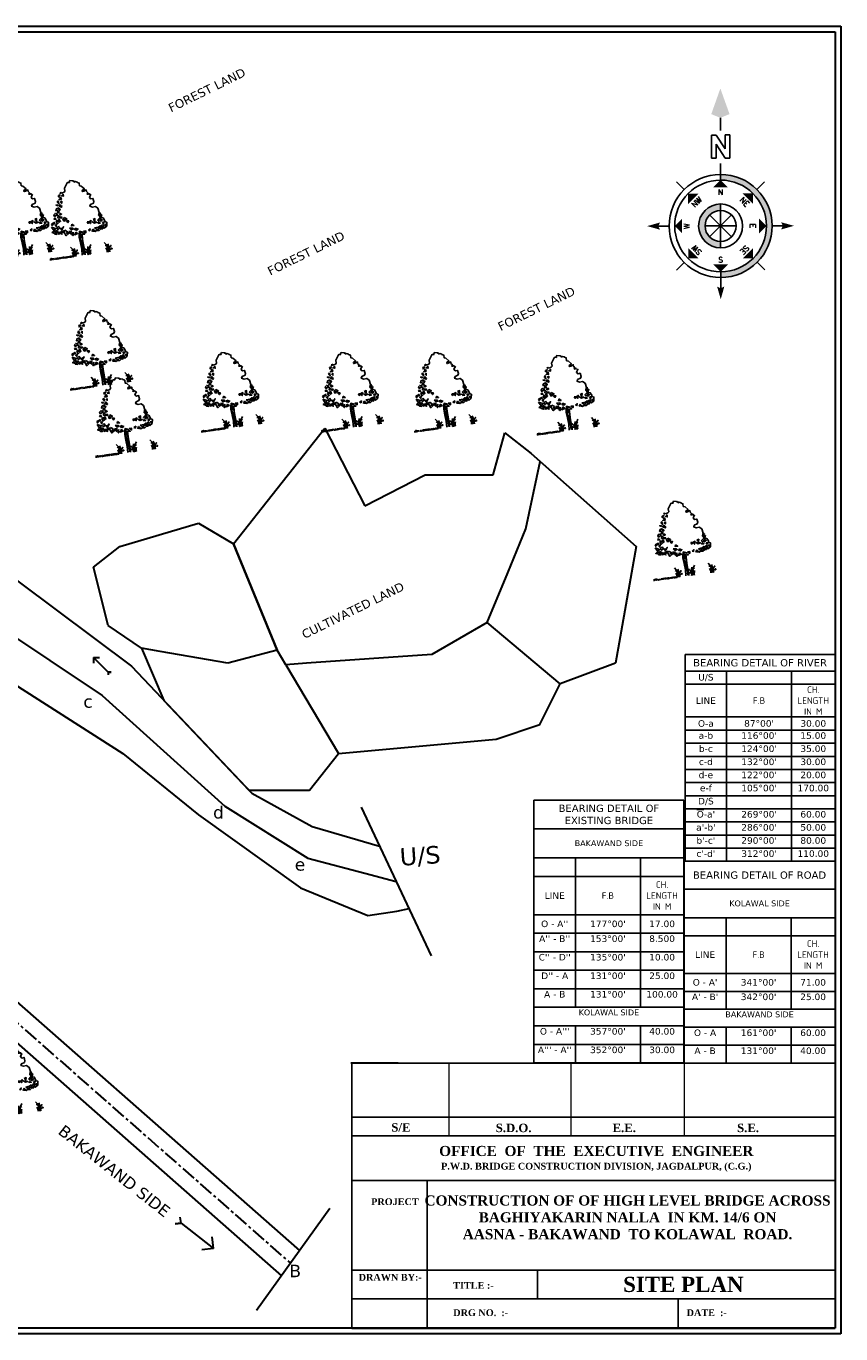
# Model space of a CAD drawing. Header units: metres. Extents: x 0 to 136382, y -2835 to 53053.
# Tile 2 of 3: x 17666 to 17806, y -2835 to -2610. Entities that reach past the tile are written whole.
import ezdxf
from ezdxf.enums import TextEntityAlignment as Align

# ---------------------------------------------------------------- set-up
doc = ezdxf.new("R2010")
doc.units = ezdxf.units.M
doc.header["$MEASUREMENT"] = 0
doc.linetypes.add('CENTERX2', pattern=[4, 2.5, -0.5, 0.5, -0.5])
for name, color, linetype in [('A-Anno-Note', 211, 'Continuous'), ('GROUND_LVL', 114, 'Continuous'), ('SECTION', 7, 'Continuous'), ('TEX', 6, 'Continuous')]:
    doc.layers.add(name, color=color, linetype=linetype)
doc.layers.add('DIMENTION', color=7, linetype='Continuous', lineweight=9)
doc.styles.add('ROMANS', font='romans.shx')

# ---------------------------------------------------------------- blocks, each defined once
blk = doc.blocks.new('Anno_North_J_Metric')
at = {"linetype": 'ByBlock', "lineweight": -2}
h = blk.add_hatch(color=0, dxfattribs=at)
h.paths.add_polyline_path([(-4.17, 0), (-4.68, 0, 1), (4.68, 0), (4.17, 0, -1)])
h.paths.add_polyline_path([(1.41, 0), (2, 0, 1), (-2, 0), (-1.41, 0, -1)])
at = {"color": 0, "linetype": 'ByBlock', "lineweight": -2}
for p, q in [((0, 4.68), (0, 5.67)), ((-3.31, 3.31), (-4.01, 4.01)), ((3.31, 3.31), (4.01, 4.01)), ((0, 1.41), (0, -1.41)), ((0, -1.41), (0, 1.41)), ((-4.68, 0), (-5.67, 0)), ((-4.68, 0), (-4.17, 0)), ((-1.41, 0), (-2, 0)), ((-1.41, 0), (1.41, 0)), ((1.41, 0), (-1.41, 0)), ((-1, 1), (1, -1)), ((-1, -1), (1, 1)), ((1, -1), (-1, 1)), ((1, 1), (-1, -1)), ((1.41, 0), (2, 0)), ((4.68, 0), (4.17, 0)), ((4.68, 0), (5.67, 0)), ((6.17, 0.4), (6.17, 0.82)), ((6.17, 0.82), (8.27, 0.82)), ((7.43, 0.4), (6.17, 0.4)), ((6.17, -0.44), (7.43, 0.4)), ((8.27, 0.4), (7.01, -0.44)), ((8.27, 0.82), (8.27, 0.4)), ((8.67, 0), (9.83, 0)), ((6.17, -0.86), (6.17, -0.44)), ((8.27, -0.86), (6.17, -0.86)), ((7.01, -0.44), (8.27, -0.44)), ((8.27, -0.44), (8.27, -0.86)), ((-3.31, -3.31), (-4.01, -4.01)), ((3.31, -3.31), (4.01, -4.01)), ((0, -4.68), (0, -5.67))]:
    blk.add_line(p, q, dxfattribs=at)
for radius in [4.68, 4.17, 2, 1.41]:
    blk.add_circle((0, 0), radius, dxfattribs=at)
for points in [[(-0.33, 5.5), (0, 5.67), (0, 6.67)], [(0, 6.67), (0.33, 5.5), (0, 5.67)], [(0, 4.17), (0.67, 3.5), (-0.67, 3.5)], [(-2.95, 2.95), (-2, 2.95), (-2.95, 2)], [(2.95, 2.95), (2.95, 2), (2, 2.95)], [(-6.67, 0), (-5.5, 0.33), (-5.67, 0)], [(-5.5, -0.33), (-5.67, 0), (-6.67, 0)], [(-4.17, 0), (-3.5, 0.67), (-3.5, -0.67)], [(4.17, 0), (3.5, -0.67), (3.5, 0.67)], [(12.5, 0), (10.17, 0.83), (9.83, 0)], [(9.83, 0), (10.17, -0.83), (12.5, 0)], [(-2.95, -2.95), (-2.95, -2), (-2, -2.95)], [(2.95, -2.95), (2, -2.95), (2.95, -2)], [(0, -4.17), (-0.67, -3.5), (0.67, -3.5)], [(0, -6.67), (-0.33, -5.5), (0, -5.67)], [(0.33, -5.5), (0, -5.67), (0, -6.67)]]:
    blk.add_solid(points, dxfattribs=at)
at = {"color": 0, "linetype": 'ByBlock', "lineweight": -2, "style": 'ROMANS'}
for s, rotation, p in [('SW', 45, (-2, 2)), ('NW', 315, (2, 2)), ('S', 270, (-3.33, 0)), ('N', 270, (2.83, 0)), ('SE', 135, (-2, -2)), ('NE', 225, (2, -2)), ('E', 180, (0, -2.67))]:
    blk.add_text(s, height=0.5, rotation=rotation, dxfattribs=at).set_placement(p, align=Align.CENTER)
blk.add_text('W', height=0.5, dxfattribs=at).set_placement((0, 2.83), align=Align.CENTER)
blk = doc.blocks.new('A$C16861002')
h = blk.add_hatch()
h.set_pattern_fill('AR-SAND,_O', color=86, scale=0.0125, angle=-7.1637)
h.set_pattern_definition([(30.3363, (-626.73594, 51.387482), (0.0022222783, 0.0239954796), [0, -0.019, 0, -0.02125, 0, -0.0203125]), (0.3363, (-626.73594, 51.387482), (0.0263487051, 0.0322427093), [0, -0.01025, 0, -0.017125, 0, -0.0065625]), (320.3363, (-626.751195, 51.3894), (0.03863172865, -0.00478416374), [0, -0.00625, 0, -0.0225, 0, -0.029375]), (310.3363, (-626.751195, 51.3894), (0.0386513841, 0.0061993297), [0, -0.003125, 0, -0.01475, 0, -0.016875])])
edge = h.paths.add_edge_path()
edge.add_spline(control_points=[(0.625, 0.145), (0.624, 0.145), (0.59, 0.151), (0.51, 0.159), (0.384, 0.175), (0.237, 0.199), (0.118, 0.192), (0.014, 0.247), (-0.01, 0.212), (-0.016, 0.201)], knot_values=[0.028153, 0.028153, 0.028153, 0.028153, 0.042705, 0.440186, 0.998352, 1.57343, 2.182336, 2.529485, 2.667956, 2.667956, 2.667956, 2.667956], degree=3, periodic=0)
edge.add_line((-0.016, 0.201), (0.62, 0.121))
edge.add_arc((0.443, 0.176), 0.185, 342.7907, 350.3646)
at = {"color": 86}
for p, q in [((0.925, 0.557), (0.914, 0.374)), ((0.929, 0.384), (0.918, 0.226)), ((0.94, 0.656), (0.925, 0.557)), ((0.946, 0.55), (0.97, 0.675)), ((0.956, 0.494), (0.949, 0.379)), ((0.991, 0.669), (0.97, 0.502)), ((0.931, 0.237), (0.909, 0.104))]:
    blk.add_line(p, q, dxfattribs=at)
for points in [[(0.994, 2.085), (1.028, 2.072), (1.035, 2.077), (1.031, 2.09), (1.056, 2.119), (1.128, 2.093), (1.132, 2.081), (1.151, 2.084), (1.165, 2.047), (1.192, 2.053), (1.237, 2.03)], [(0.994, 2.085), (0.972, 2.08), (0.865, 1.959), (0.855, 1.877), (0.826, 1.855), (0.763, 1.846)], [(1.589, 1.088), (1.597, 1.09), (1.592, 1.207), (1.542, 1.272), (1.457, 1.274), (1.397, 1.315), (1.422, 1.354), (1.508, 1.368), (1.533, 1.407), (1.531, 1.499), (1.466, 1.499), (1.446, 1.552), (1.5, 1.612), (1.48, 1.614), (1.465, 1.65), (1.432, 1.645), (1.408, 1.648), (1.436, 1.678), (1.409, 1.724), (1.415, 1.765), (1.341, 1.749), (1.308, 1.745), (1.305, 1.778), (1.374, 1.803), (1.313, 1.894), (1.271, 1.917), (1.28, 1.991), (1.238, 2.021), (1.238, 2.03)], [(1.577, 1.001), (1.58, 0.961), (1.659, 0.922), (1.68, 0.851), (1.683, 0.811), (1.726, 0.786), (1.694, 0.684)], [(0.859, 0.1), (0.888, 0.262), (0.897, 0.434), (0.905, 0.59), (0.926, 0.666)], [(1.003, 0.656), (0.978, 0.502), (0.966, 0.362), (0.949, 0.176), (0.934, 0.09)], [(1.304, 0.653), (1.361, 0.626), (1.402, 0.64), (1.468, 0.622), (1.526, 0.654), (1.562, 0.64), (1.559, 0.679), (1.617, 0.652), (1.694, 0.684)]]:
    blk.add_lwpolyline(points, dxfattribs=at)
for points in [[(0.709, 1.745), (0.708, 1.69), (0.641, 1.698), (0.688, 1.724), (0.679, 1.756)], [(0.656, 1.814), (0.705, 1.816), (0.651, 1.775)], [(0.738, 1.882), (0.716, 1.854), (0.753, 1.857)], [(0.791, 1.813), (0.738, 1.78), (0.784, 1.759)], [(0.585, 1.493), (0.51, 1.479), (0.486, 1.435), (0.522, 1.431), (0.535, 1.39), (0.502, 1.37), (0.558, 1.371), (0.562, 1.41), (0.601, 1.429), (0.598, 1.453), (0.556, 1.458)], [(0.577, 1.573), (0.568, 1.551), (0.529, 1.579)], [(0.614, 1.678), (0.579, 1.643), (0.61, 1.592)], [(0.649, 1.564), (0.601, 1.523), (0.657, 1.484), (0.673, 1.514), (0.65, 1.524)], [(0.702, 1.644), (0.663, 1.625), (0.689, 1.59)], [(0.275, 1.116), (0.282, 1.076), (0.33, 1.117), (0.371, 1.104), (0.364, 1.145), (0.332, 1.133)], [(0.411, 1.084), (0.365, 1.058), (0.385, 1.024)], [(0.408, 1.257), (0.38, 1.229), (0.428, 1.215)], [(0.509, 1.323), (0.447, 1.369), (0.407, 1.343), (0.413, 1.295)], [(0.42, 1.153), (0.436, 1.088), (0.533, 1.131), (0.455, 1.141), (0.448, 1.181)], [(0.511, 1.197), (0.483, 1.169), (0.524, 1.156)], [(0.512, 1.299), (0.486, 1.239), (0.573, 1.205), (0.6, 1.225), (0.542, 1.248)], [(0.59, 1.336), (0.552, 1.325), (0.567, 1.299), (0.611, 1.31)], [(0.653, 1.202), (0.607, 1.177), (0.617, 1.113), (0.647, 1.109), (0.64, 1.149), (0.665, 1.154), (0.686, 1.128), (0.713, 1.148)], [(0.689, 1.104), (0.713, 1.046), (0.748, 1.081)], [(1.628, 1.072), (1.586, 1.077), (1.56, 1.018), (1.583, 1.007), (1.6, 1.044)], [(0.279, 0.912), (0.234, 0.894), (0.274, 0.865)], [(0.259, 1.04), (0.299, 0.925), (0.354, 0.973)], [(0.316, 0.86), (0.295, 0.839), (0.341, 0.818), (0.356, 0.839)], [(0.348, 0.919), (0.309, 0.9), (0.377, 0.86), (0.398, 0.881)], [(0.438, 0.86), (0.389, 0.812), (0.444, 0.813), (0.484, 0.784)], [(0.446, 1.017), (0.393, 0.984), (0.405, 0.935), (0.463, 0.959)], [(0.468, 0.857), (0.501, 0.821), (0.549, 0.862)], [(0.48, 0.949), (0.503, 0.892), (0.574, 0.969), (0.515, 0.937)], [(0.58, 0.866), (0.545, 0.831), (0.579, 0.717), (0.671, 0.761), (0.605, 0.777), (0.64, 0.812)], [(0.676, 0.807), (0.71, 0.732), (0.743, 0.799)], [(0.717, 0.888), (0.748, 0.837), (0.816, 0.844), (0.801, 0.87), (0.752, 0.876)], [(0.787, 0.762), (0.731, 0.706), (0.757, 0.671), (0.79, 0.691), (0.768, 0.709)], [(0.808, 0.979), (0.784, 0.935), (0.851, 0.926)], [(0.852, 0.746), (0.807, 0.681), (0.889, 0.694)], [(0.865, 0.846), (0.848, 0.809), (0.888, 0.788), (0.933, 0.806)], [(0.921, 0.659), (0.956, 0.74), (1.035, 0.691), (0.969, 0.7)], [(1.062, 0.711), (1.111, 0.658), (1.123, 0.704)], [(1.19, 0.703), (1.224, 0.683), (1.248, 0.727)], [(1.218, 0.927), (1.231, 0.886), (1.276, 0.904), (1.296, 0.863), (1.329, 0.937), (1.284, 0.919)], [(1.346, 0.899), (1.395, 0.846), (1.463, 0.853)], [(1.369, 0.72), (1.429, 0.657), (1.476, 0.691), (1.528, 0.669), (1.525, 0.74), (1.473, 0.715)], [(1.387, 0.953), (1.423, 0.902), (1.443, 0.962)], [(1.495, 0.845), (1.546, 0.808), (1.492, 0.814)], [(1.575, 0.945), (1.509, 0.906), (1.518, 0.882), (1.582, 0.85), (1.628, 0.876), (1.562, 0.892), (1.61, 0.933)], [(1.568, 0.742), (1.563, 0.703), (1.61, 0.682), (1.611, 0.744)], [(1.646, 1.023), (1.601, 1.005), (1.614, 0.964)], [(1.608, 0.815), (1.621, 0.775), (1.663, 0.816)], [(1.673, 0.752), (1.652, 0.724), (1.69, 0.687)], [(1.05, 0.666), (1.022, 0.638), (1.071, 0.632)], [(1.317, 0.7), (1.281, 0.655), (1.35, 0.657)]]:
    blk.add_lwpolyline(points, close=True, dxfattribs=at)
for centre, radius, start, end in [((0.346, 0.209), 0.324, 343.8213, 33.8793), ((0.536, 0.162), 0.113, 338.4127, 44.178), ((0.443, 0.176), 0.185, 343.4617, 20.2712), ((0.566, 0.194), 0.128, 354.9817, 66.5193), ((0.311, 0.255), 0.391, 338.8097, 11.1779), ((0.751, 0.112), 0.0708, 83.2374, 178.7654), ((0.839, 0.143), 0.144, 124.1986, 191.1044), ((0.957, 0.086), 0.0708, 346.9072, 82.4352), ((0.88, 0.138), 0.144, 334.5682, 41.474), ((1.419, 0.116), 0.391, 154.4947, 186.8629), ((1.157, 0.12), 0.128, 99.1533, 170.6909), ((1.374, 0.08), 0.324, 131.7933, 181.8513), ((1.178, 0.081), 0.113, 121.4946, 187.2599), ((1.272, 0.072), 0.185, 145.4014, 182.2109), ((1.249, 0.095), 0.324, 343.8213, 33.8793), ((1.439, 0.048), 0.113, 338.4127, 44.178), ((1.346, 0.062), 0.185, 343.4617, 20.2712), ((1.47, 0.08), 0.128, 354.9817, 66.5193), ((1.214, 0.142), 0.391, 338.8097, 11.1779), ((1.655, -0.002), 0.0708, 83.2374, 178.7654), ((1.742, 0.029), 0.144, 124.1986, 191.1044)]:
    blk.add_arc(centre, radius, start, end, dxfattribs=at)
for points, start_tangent, end_tangent in [([(0.76, 0.182), (0.758, 0.194), (0.764, 0.195), (0.771, 0.194), (0.771, 0.191), (0.773, 0.183), (0.774, 0.179), (0.771, 0.173), (0.762, 0.171), (0.759, 0.181), (0.76, 0.182)], (-0.533022, 0.846101), (-0.533022, 0.846101)), ([(0.759, 0.263), (0.758, 0.269), (0.761, 0.269), (0.765, 0.269), (0.764, 0.267), (0.765, 0.264), (0.766, 0.261), (0.765, 0.258), (0.76, 0.257), (0.758, 0.262), (0.759, 0.263)], (-0.533022, 0.846101), (-0.533022, 0.846101)), ([(0.966, 0.156), (0.971, 0.167), (0.966, 0.17), (0.958, 0.171), (0.958, 0.168), (0.954, 0.161), (0.952, 0.156), (0.953, 0.15), (0.961, 0.146), (0.967, 0.155), (0.966, 0.156)], (0.725822, 0.687882), (0.725822, 0.687882)), ([(0.987, 0.234), (0.99, 0.24), (0.987, 0.241), (0.983, 0.241), (0.983, 0.24), (0.981, 0.236), (0.98, 0.234), (0.98, 0.231), (0.985, 0.229), (0.987, 0.233), (0.987, 0.234)], (0.725822, 0.687882), (0.725822, 0.687882)), ([(1.664, 0.068), (1.661, 0.081), (1.667, 0.081), (1.674, 0.081), (1.674, 0.078), (1.676, 0.07), (1.677, 0.065), (1.675, 0.06), (1.665, 0.058), (1.662, 0.067), (1.664, 0.068)], (-0.533022, 0.846101), (-0.533022, 0.846101)), ([(1.663, 0.149), (1.661, 0.155), (1.664, 0.156), (1.668, 0.155), (1.668, 0.154), (1.669, 0.15), (1.669, 0.148), (1.668, 0.145), (1.663, 0.144), (1.662, 0.149), (1.663, 0.149)], (-0.533022, 0.846101), (-0.533022, 0.846101))]:
    blk.add_spline(points, degree=3, dxfattribs=dict(at, start_tangent=start_tangent, end_tangent=end_tangent))
blk = doc.blocks.new('*T15')
at = {"color": 0, "linetype": 'ByBlock', "lineweight": -2, "transparency": 16777216}
for p, q in [((0, 0), (25.7, 0)), ((0, 0), (0, -35.46)), ((25.7, 0), (25.7, -35.46)), ((0, -2.83), (25.7, -2.83)), ((7.12, -2.83), (7.12, -35.46)), ((18.24, -2.83), (18.24, -35.46)), ((0, -5.08), (25.7, -5.08)), ((0, -10.71), (25.7, -10.71)), ((0, -12.96), (25.7, -12.96)), ((0, -15.21), (25.7, -15.21)), ((0, -17.46), (25.7, -17.46)), ((0, -19.71), (25.7, -19.71)), ((0, -21.96), (25.7, -21.96)), ((0, -24.21), (25.7, -24.21)), ((0, -26.46), (25.7, -26.46)), ((0, -28.71), (25.7, -28.71)), ((0, -30.96), (25.7, -30.96)), ((0, -33.21), (25.7, -33.21)), ((0, -35.46), (25.7, -35.46))]:
    blk.add_line(p, q, dxfattribs=at)
at = {"color": 0, "linetype": 'Continuous', "transparency": 16777216}
for s, insert, char_height, width, attachment_point in [('{\\fVerdana|b0|i0|c0|p34;BEARING DETAIL OF RIVER}', (12.85, -1.42), 1.25, 24.946, 5), ('{\\fVerdana|b0|i0|c0|p34;U/S}', (3.56, -3.96), 1.125, 6.375, 5), ('{\\fISOCPEUR|b0|i0|c0|p34;CH. LENGTH IN M}', (21.97, -7.9), 1.125, 6.7103, 5), ('{\\fVerdana|b0|i0|c0|p34;LINE}', (3.56, -7.9), 1.125, 6.375, 5), ('{\\fISOCPEUR|b0|i0|c0|p34;F.B}', (12.68, -7.9), 1.125, 10.3607, 5), ("{\\fVerdana|b0|i0|c0|p34;87%%D00'}", (12.68, -11.83), 1.125, 10.3607, 5), ('{\\fVerdana|b0|i0|c0|p34;O-a}', (3.56, -11.83), 1.125, 6.375, 5), ('{\\fVerdana|b0|i0|c0|p34;a-b}', (3.56, -13.33), 1.125, 6.375, 2), ("{\\fVerdana|b0|i0|c0|p34;116%%D00'}", (12.68, -13.33), 1.125, 10.3607, 2), ('{\\fVerdana|b0|i0|c0|p34;30.00}', (21.97, -11.83), 1.125, 6.7103, 5), ('{\\fVerdana|b0|i0|c0|p34;15.00}', (21.97, -13.33), 1.125, 6.7103, 2), ('{\\fVerdana|b0|i0|c0|p34;b-c}', (3.56, -15.58), 1.125, 6.375, 2), ("{\\fVerdana|b0|i0|c0|p34;124%%D00'}", (12.68, -15.58), 1.125, 10.3607, 2), ('{\\fVerdana|b0|i0|c0|p34;35.00}', (21.97, -15.58), 1.125, 6.7103, 2), ('{\\fVerdana|b0|i0|c0|p34;c-d}', (3.56, -17.83), 1.125, 6.375, 2), ("{\\fVerdana|b0|i0|c0|p34;132%%D00'}", (12.68, -17.83), 1.125, 10.3607, 2), ('{\\fVerdana|b0|i0|c0|p34;30.00}', (21.97, -17.83), 1.125, 6.7103, 2), ('{\\fVerdana|b0|i0|c0|p34;d-e}', (3.56, -20.08), 1.125, 6.375, 2), ("{\\fVerdana|b0|i0|c0|p34;122%%D00'}", (12.68, -20.08), 1.125, 10.3607, 2), ('{\\fVerdana|b0|i0|c0|p34;20.00}', (21.97, -20.08), 1.125, 6.7103, 2), ('{\\fVerdana|b0|i0|c0|p34;e-f}', (3.56, -22.33), 1.125, 6.375, 2), ("{\\fVerdana|b0|i0|c0|p34;105%%D00'}", (12.68, -22.33), 1.125, 10.3607, 2), ('{\\fVerdana|b0|i0|c0|p34;170.00}', (21.97, -22.33), 1.125, 6.7103, 2), ('{\\fVerdana|b0|i0|c0|p34;D/S}', (3.56, -24.58), 1.125, 6.375, 2), ("{\\fVerdana|b0|i0|c0|p34;\\OO\\o-a'}", (3.56, -26.83), 1.125, 6.375, 2), ("{\\fVerdana|b0|i0|c0|p34;269%%D00'}", (12.68, -26.83), 1.125, 10.3607, 2), ('{\\fVerdana|b0|i0|c0|p34;60.00}', (21.97, -26.83), 1.125, 6.7103, 2), ("{\\fVerdana|b0|i0|c0|p34;a'-b'}", (3.56, -29.08), 1.125, 6.375, 2), ("{\\fVerdana|b0|i0|c0|p34;286%%D00'}", (12.68, -29.08), 1.125, 10.3607, 2), ('{\\fVerdana|b0|i0|c0|p34;50.00}', (21.97, -29.08), 1.125, 6.7103, 2), ("{\\fVerdana|b0|i0|c0|p34;b'-c'}", (3.56, -31.33), 1.125, 6.375, 2), ("{\\fVerdana|b0|i0|c0|p34;290%%D00'}", (12.68, -31.33), 1.125, 10.3607, 2), ('{\\fVerdana|b0|i0|c0|p34;80.00}', (21.97, -31.33), 1.125, 6.7103, 2), ("{\\fVerdana|b0|i0|c0|p34;c'-d'}", (3.56, -33.58), 1.125, 6.375, 2), ("{\\fVerdana|b0|i0|c0|p34;312%%D00'}", (12.68, -33.58), 1.125, 10.3607, 2), ('{\\fVerdana|b0|i0|c0|p34;110.00}', (21.97, -33.58), 1.125, 6.7103, 2)]:
    blk.add_mtext(s, dxfattribs=dict(at, insert=insert, char_height=char_height, width=width, attachment_point=attachment_point))
blk = doc.blocks.new('*T16')
at = {"color": 0, "linetype": 'ByBlock', "lineweight": -2, "transparency": 16777216}
for p, q in [((0, 0), (25.87, 0)), ((0, 0), (0, -34.63)), ((25.87, 0), (25.87, -34.63)), ((0, -4.77), (25.87, -4.77)), ((0, -9.69), (25.87, -9.69)), ((7.18, -9.69), (7.18, -25.39)), ((18.35, -9.69), (18.35, -25.39)), ((0, -12.77), (25.87, -12.77)), ((0, -19.23), (25.87, -19.23)), ((0, -22.31), (25.87, -22.31)), ((0, -25.39), (25.87, -25.39)), ((0, -28.47), (25.87, -28.47)), ((7.18, -28.47), (7.18, -34.63)), ((18.35, -28.47), (18.35, -34.63)), ((0, -31.55), (25.87, -31.55)), ((0, -34.63), (25.87, -34.63))]:
    blk.add_line(p, q, dxfattribs=at)
at = {"color": 0, "linetype": 'Continuous', "transparency": 16777216}
for s, insert, char_height, width, attachment_point in [('{\\fVerdana|b0|i0|c0|p34;BEARING DETAIL OF ROAD}', (12.93, -2.38), 1.25, 25.1157, 5), ('{\\fVerdana|b0|i0|c0|p34;KOLAWAL SIDE}', (12.93, -7.23), 1, 25.1157, 5), ('{\\fVerdana|b0|i0|c0|p34;LINE}', (3.59, -16), 1.125, 6.4316, 5), ('{\\fISOCPEUR|b0|i0|c0|p34;F.B}', (12.77, -16), 1.125, 10.4173, 5), ('{\\fISOCPEUR|b0|i0|c0|p34;CH. LENGTH IN M}', (22.11, -16), 1.125, 6.7668, 5), ("{\\fVerdana|b0|i0|c0|p34;O - A'}", (3.59, -20.77), 1.125, 6.4316, 5), ("{\\fVerdana|b0|i0|c0|p34;341%%D00'}", (12.77, -20.77), 1.125, 10.4173, 5), ('{\\fVerdana|b0|i0|c0|p34;71.00}', (22.11, -20.77), 1.125, 6.7668, 5), ("{\\fVerdana|b0|i0|c0|p34;A' - B'}", (3.59, -22.68), 1.125, 6.4316, 2), ("{\\fVerdana|b0|i0|c0|p34;342%%D00'}", (12.77, -22.68), 1.125, 10.4173, 2), ('{\\fVerdana|b0|i0|c0|p34;25.00}', (22.11, -22.68), 1.125, 6.7668, 2), ('{\\fVerdana|b0|i0|c0|p34;BAKAWAND SIDE}', (12.93, -25.76), 1, 25.1157, 2), ('{\\fVerdana|b0|i0|c0|p34;O - A}', (3.59, -28.84), 1.125, 6.4316, 2), ("{\\fVerdana|b0|i0|c0|p34;161%%D00'}", (12.77, -28.84), 1.125, 10.4173, 2), ('{\\fVerdana|b0|i0|c0|p34;60.00}', (22.11, -28.84), 1.125, 6.7668, 2), ('{\\fVerdana|b0|i0|c0|p34;A - B}', (3.59, -31.93), 1.125, 6.4316, 2), ("{\\fVerdana|b0|i0|c0|p34;131%%D00'}", (12.77, -31.93), 1.125, 10.4173, 2), ('{\\fVerdana|b0|i0|c0|p34;40.00}', (22.11, -31.93), 1.125, 6.7668, 2)]:
    blk.add_mtext(s, dxfattribs=dict(at, insert=insert, char_height=char_height, width=width, attachment_point=attachment_point))
blk = doc.blocks.new('*T17')
at = {"color": 0, "linetype": 'ByBlock', "lineweight": -2, "transparency": 16777216}
for p, q in [((0, 0), (25.7, 0)), ((0, 0), (0, -45.05)), ((25.7, 0), (25.7, -45.05)), ((0, -4.87), (25.7, -4.87)), ((0, -9.88), (25.7, -9.88)), ((7.12, -9.88), (7.12, -35.51)), ((18.24, -9.88), (18.24, -35.51)), ((0, -13.06), (25.7, -13.06)), ((0, -19.62), (25.7, -19.62)), ((0, -22.79), (25.7, -22.79)), ((0, -25.97), (25.7, -25.97)), ((0, -29.15), (25.7, -29.15)), ((0, -32.33), (25.7, -32.33)), ((0, -35.51), (25.7, -35.51)), ((0, -38.69), (25.7, -38.69)), ((7.12, -38.69), (7.12, -45.05)), ((18.24, -38.69), (18.24, -45.05)), ((0, -41.87), (25.7, -41.87)), ((0, -45.05), (25.7, -45.05))]:
    blk.add_line(p, q, dxfattribs=at)
at = {"color": 0, "linetype": 'Continuous', "transparency": 16777216}
for s, insert, char_height, width, attachment_point in [('{\\fVerdana|b0|i0|c0|p34;BEARING DETAIL OF EXISTING BRIDGE}', (12.85, -2.43), 1.25, 24.946, 5), ('{\\fVerdana|b0|i0|c0|p34;BAKAWAND SIDE}', (12.85, -7.37), 1, 24.946, 5), ('{\\fISOCPEUR|b0|i0|c0|p34;CH. LENGTH IN M}', (21.97, -16.34), 1.125, 6.7103, 5), ('{\\fVerdana|b0|i0|c0|p34;LINE}', (3.56, -16.34), 1.125, 6.375, 5), ('{\\fISOCPEUR|b0|i0|c0|p34;F.B}', (12.68, -16.34), 1.125, 10.3607, 5), ("{\\fVerdana|b0|i0|c0|p34;O - A''}", (3.56, -21.2), 1.125, 6.375, 5), ("{\\fVerdana|b0|i0|c0|p34;177%%D00'}", (12.68, -21.2), 1.125, 10.3607, 5), ('{\\fVerdana|b0|i0|c0|p34;17.00}', (21.97, -21.2), 1.125, 6.7103, 5), ("{\\fVerdana|b0|i0|c0|p34;A'' - B''}", (3.56, -23.17), 1.125, 6.375, 2), ("{\\fVerdana|b0|i0|c0|p34;153%%D00'}", (12.68, -23.17), 1.125, 10.3607, 2), ('{\\fVerdana|b0|i0|c0|p34;8.500}', (21.97, -23.17), 1.125, 6.7103, 2), ("{\\fVerdana|b0|i0|c0|p34;C'' - D''}", (3.56, -26.35), 1.125, 6.375, 2), ("{\\fVerdana|b0|i0|c0|p34;135%%D00'}", (12.68, -26.35), 1.125, 10.3607, 2), ('{\\fVerdana|b0|i0|c0|p34;10.00}', (21.97, -26.35), 1.125, 6.7103, 2), ("{\\fVerdana|b0|i0|c0|p34;D'' - A}", (3.56, -29.53), 1.125, 6.375, 2), ("{\\fVerdana|b0|i0|c0|p34;131%%D00'}", (12.68, -29.53), 1.125, 10.3607, 2), ('{\\fVerdana|b0|i0|c0|p34;25.00}', (21.97, -29.53), 1.125, 6.7103, 2), ('{\\fVerdana|b0|i0|c0|p34;A - B}', (3.56, -32.71), 1.125, 6.375, 2), ("{\\fVerdana|b0|i0|c0|p34;131%%D00'}", (12.68, -32.71), 1.125, 10.3607, 2), ('{\\fVerdana|b0|i0|c0|p34;100.00}', (21.97, -32.71), 1.125, 6.7103, 2), ('{\\fVerdana|b0|i0|c0|p34;KOLAWAL SIDE}', (12.85, -35.88), 1, 24.946, 2), ("{\\fVerdana|b0|i0|c0|p34;O - A'''}", (3.56, -39.06), 1.125, 6.375, 2), ("{\\fVerdana|b0|i0|c0|p34;357%%D00'}", (12.68, -39.06), 1.125, 10.3607, 2), ('{\\fVerdana|b0|i0|c0|p34;40.00}', (21.97, -39.06), 1.125, 6.7103, 2), ("{\\fVerdana|b0|i0|c0|p34;A''' - A''}", (3.56, -42.24), 1.125, 6.375, 2), ("{\\fVerdana|b0|i0|c0|p34;352%%D00'}", (12.68, -42.24), 1.125, 10.3607, 2), ('{\\fVerdana|b0|i0|c0|p34;30.00}', (21.97, -42.24), 1.125, 6.7103, 2)]:
    blk.add_mtext(s, dxfattribs=dict(at, insert=insert, char_height=char_height, width=width, attachment_point=attachment_point))

msp = doc.modelspace()

# ---------------------------------------------------------------- linework, layer by layer
at = {"color": 7, "linetype": 'Continuous', "lineweight": 30}
for p, q in [((17469.5395, -2610.2302), (17805.6102, -2610.2302)), ((17805.6102, -2610.2302), (17805.6102, -2834.51)), ((17470.5395, -2611.2302), (17804.6102, -2611.2302)), ((17804.6102, -2611.2302), (17804.6102, -2833.51)), ((17709, -2689.5), (17717.1655, -2679.157)), ((17717.1655, -2679.157), (17724, -2692.5)), ((17746, -2687.1954), (17748, -2680)), ((17748, -2680), (17752.5, -2683.5)), ((17752.5, -2683.5), (17770.5, -2699.5)), ((17751.6065, -2696.4556), (17754.0517, -2684.8793)), ((17724, -2692.5), (17734.3562, -2687.1954)), ((17734.3562, -2687.1954), (17746, -2687.1954)), ((17701.5, -2699), (17709, -2689.5)), ((17682, -2699.5), (17695.5, -2695.5)), ((17695.5, -2695.5), (17701.5, -2699)), ((17748.5, -2704), (17751.6065, -2696.4556)), ((17677.5, -2703), (17682, -2699.5)), ((17682, -2699.5), (17682, -2699.5)), ((17701.5, -2699), (17708.9536, -2717.2308)), ((17708.9536, -2717.2308), (17701.5, -2699)), ((17770.5, -2699.5), (17767, -2719.5)), ((17680, -2713), (17677.5, -2703)), ((17745, -2712.5), (17748.5, -2704)), ((17685.7522, -2716.9118), (17680, -2713)), ((17757.5, -2723), (17745, -2712.5)), ((17688.9221, -2717.4681), (17685.7522, -2716.9118)), ((17700.5, -2719.5), (17688.9221, -2717.4681)), ((17708.9536, -2717.2308), (17700.5, -2719.5)), ((17710.4475, -2719.7478), (17708.9536, -2717.2308)), ((17680, -2721), (17677.5, -2718.5)), ((17677.5, -2718.5), (17678.5, -2718.5)), ((17677.5, -2718.5), (17677.5, -2719)), ((17677.5, -2718.5), (17677.5, -2719)), ((17677.5, -2719), (17677.5, -2719.5)), ((17767, -2719.5), (17757.5, -2723)), ((17680, -2721), (17680.5, -2721)), ((17680.5, -2721), (17680, -2721)), ((17680, -2721), (17680, -2721.5)), ((17723.3904, -2744.1669), (17735.3904, -2769.6669)), ((17729.7399, -2788.0939), (17721.6153, -2788.0939)), ((17804.6102, -2788.0939), (17804.6102, -2833.51)), ((17692.5, -2815.5), (17692.3795, -2814.5073)), ((17718, -2813), (17705.4649, -2830.515)), ((17692.5, -2815.5), (17691.5073, -2815.6205)), ((17691.5073, -2815.6205), (17692.5, -2815.5)), ((17692.5, -2815.5), (17698.066, -2819.8612)), ((17697.9455, -2818.8684), (17697.825, -2817.8757)), ((17698.066, -2819.8612), (17697.9455, -2818.8684)), ((17698.066, -2819.8612), (17697.9455, -2818.8684)), ((17698.066, -2819.8612), (17696.0806, -2820.1021)), ((17805.6102, -2834.51), (17469.5395, -2834.51)), ((17804.6102, -2833.51), (17470.5395, -2833.51)), ((17721.7972, -2833.51), (17804.6102, -2833.51))]:
    msp.add_line(p, q, dxfattribs=at)
at = {"color": 7, "linetype": 'CENTERX2', "lineweight": 30}
msp.add_lwpolyline([(17587.6359, -2611.2302), (17595.5887, -2636.4139), (17599.645, -2665.3153), (17600.0011, -2695.3666), (17602.0402, -2720.1661), (17605.7285, -2727.5425), (17610.4551, -2733.2145), (17616.8059, -2739.5653), (17647.7421, -2766.5097), (17711.2737, -2822.3985)], dxfattribs=at)
at = {"color": 7, "linetype": 'Continuous', "lineweight": 30}
for points in [[(17492.7303, -2669.8106), (17499, -2672), (17519.5, -2678.5), (17530, -2684.5), (17550, -2691.5), (17568.5, -2695.5), (17597, -2695.3416), (17616, -2695.5), (17634.9191, -2695.026), (17658.1011, -2700.6936), (17684, -2720), (17704.6252, -2741.7811), (17715, -2747.5), (17726.5433, -2750.8668)], [(17484.0324, -2678.3735), (17525, -2693.5), (17567, -2705.5), (17641.5545, -2702), (17652, -2707), (17679, -2725), (17700, -2744), (17714.2561, -2752.9388), (17724, -2755.5), (17729.3904, -2756.9169)], [(17604.4431, -2712.564), (17620.5, -2709), (17639, -2709), (17652.5, -2715.5), (17663.8502, -2723.0108), (17682.5, -2735), (17695.5, -2745.5), (17713, -2758), (17724.5421, -2762.7717), (17729.5, -2762), (17731.5861, -2761.5828)], [(17604.4431, -2712.564), (17604.9339, -2718.5055), (17607.9569, -2726.0851), (17612.4103, -2731.4291), (17618.6118, -2737.6306), (17649.4842, -2764.5195), (17712.8209, -2820.2367)], [(17685.7522, -2716.9118), (17689.556, -2725.8674), (17704.1495, -2741.2788), (17714.5, -2741.2788), (17719.5, -2735), (17746.5, -2732.5), (17754, -2730), (17757.5, -2723), (17745, -2712.5), (17735.5, -2718), (17714, -2719.5), (17710.4475, -2719.7478), (17719.5, -2735)], [(17599.5, -2719.994), (17599.5, -2719.994), (17599.5, -2719.994), (17603.5, -2729), (17608.5, -2735), (17615, -2741.5), (17646, -2768.5), (17709.7266, -2824.5602)]]:
    msp.add_lwpolyline(points, dxfattribs=at)
at = {"layer": 'DIMENTION', "color": 0, "ltscale": 20}
for p, q in [((17738.3863, -2788.0939), (17738.3863, -2800.5276)), ((17759.3207, -2788.0939), (17759.3207, -2800.5276)), ((17778.7748, -2788.0939), (17778.7748, -2800.5276))]:
    msp.add_line(p, q, dxfattribs=at)
at = {"layer": 'GROUND_LVL', "color": 0}
for p, q in [((17721.7972, -2833.51), (17721.7972, -2788.0939)), ((17721.7972, -2788.0939), (17804.6102, -2788.0939)), ((17721.7972, -2797.3245), (17804.6102, -2797.3245)), ((17721.7972, -2800.5276), (17804.6102, -2800.5276)), ((17721.7972, -2808.1945), (17804.6102, -2808.1945)), ((17734.6878, -2808.1945), (17734.6878, -2833.51)), ((17721.7972, -2823.5788), (17804.6102, -2823.5788)), ((17753.5877, -2823.5788), (17753.5877, -2828.4766)), ((17721.7972, -2828.4766), (17804.6102, -2828.4766)), ((17777.7505, -2828.4766), (17777.7505, -2833.51))]:
    msp.add_line(p, q, dxfattribs=at)

# ---------------------------------------------------------------- block references
for name, p in [('*T15', (17778.9142, -2718.0024)), ('*T17', (17753, -2743)), ('*T16', (17778.7445, -2753.4616))]:
    msp.add_blockref(name, p)
at = {"layer": 'A-Anno-Note', "color": 0, "xscale": 1.886440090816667, "yscale": 1.886439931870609, "zscale": 1.886439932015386, "rotation": 90.10622377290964}
msp.add_blockref('Anno_North_J_Metric', (17785, -2644.5), dxfattribs=at)
at = {"layer": 'SECTION', "ltscale": 20, "xscale": 6.400800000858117, "yscale": 6.40079999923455, "zscale": 6.4008, "rotation": 14.965435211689}
for p in [(17660.417, -2651.5617), (17670.417, -2651.5617), (17673.9434, -2673.8607), (17696.417, -2681.0617), (17716.917, -2681.0617), (17732.917, -2681.0617), (17753.917, -2681.5617), (17678.2317, -2685.398), (17773.917, -2706.5617), (17658.5967, -2798.9038)]:
    msp.add_blockref('A$C16861002', p, dxfattribs=at)

# ---------------------------------------------------------------- texts
at = {"color": 0, "linetype": 'Continuous', "attachment_point": 1}
for s, insert, char_height, width, rotation in [('{\\fVerdana|b0|i0|c0|p34;FOREST LAND}', (17690.1209, -2623.6959), 1.5, 21.038228, 26.188831), ('{\\fVerdana|b0|i0|c0|p34;FOREST LAND}', (17707.1209, -2651.6959), 1.5, 21.038228, 26.188831), ('{\\fVerdana|b0|i0|c0|p34;FOREST LAND}', (17746.6209, -2661.1959), 1.5, 21.038228, 26.188831), ('{\\fVerdana|b0|i0|c0|p34;CULTIVATED LAND}', (17713, -2714), 1.5, 21.038228, 26.188831), ('\\pt9,12;{\\fVerdana|b0|i0|c0|p34;U/S}', (17729.8799, -2751.2448), 3, 2.017204, 3.921301), ('{\\fVerdana|b0|i0|c0|p34;BAKAWAND SIDE}', (17672.5, -2798.5), 2, 42.076455, 321.612448)]:
    msp.add_mtext(s, dxfattribs=dict(at, insert=insert, char_height=char_height, width=width, rotation=rotation))
at = {"color": 0, "linetype": 'Continuous', "char_height": 2.1244, "width": 3.063248, "attachment_point": 1}
for s, insert in [('{\\fVerdana|b0|i0|c0|p34;c}', (17675.75, -2725)), ('{\\fVerdana|b0|i0|c0|p34;d}', (17698, -2744)), ('{\\fVerdana|b0|i0|c0|p34;e}', (17712, -2752.9388)), ('{\\fVerdana|b0|i0|c0|p34;B}', (17711.083, -2822.665))]:
    msp.add_mtext(s, dxfattribs=dict(at, insert=insert))
at = {"layer": 'TEX', "color": 0}
for s, insert, char_height, width, attachment_point in [('{\\fTimes New Roman|b1|i0|c0|p18;S/E}', (17728.5521, -2798.3777), 1.445889, 10.052282, 1), ('{\\fTimes New Roman|b1|i0|c0|p18;S.D.O.}', (17746.4481, -2798.4668), 1.445889, 10.052282, 1), ('{\\fTimes New Roman|b1|i0|c0|p18;E.E.}', (17766.4766, -2798.4668), 1.445889, 10.052282, 1), ('{\\fTimes New Roman|b1|i0|c0|p18;S.E.}', (17787.8255, -2798.4668), 1.445889, 10.052282, 1), ('{\\fTimes New Roman|b1|i0|c0|p18;OFFICE  OF  THE  EXECUTIVE  ENGINEER\\P\\H0.6667x;P.W.D. BRIDGE CONSTRUCTION DIVISION, JAGDALPUR, (C.G.)}', (17763.6881, -2802.2767), 1.735067, 87.456961, 2), ('{\\fTimes New Roman|b1|i0|c0|p18;PROJECT}', (17725.0949, -2811.2676), 1.156711, 16.141788, 1), ('{\\fTimes New Roman|b1|i0|c0|p18;CONSTRUCTION OF OF HIGH LEVEL BRIDGE ACROSS BAGHIYAKARIN NALLA  IN KM. 14/6 ON \\PAASNA - BAKAWAND  TO KOLAWAL  ROAD.}', (17769.0419, -2810.7669), 1.7350667, 71.24724, 2), ('{\\fTimes New Roman|b1|i0|c0|p18;DRAWN BY:-}', (17722.9556, -2824.2353), 1.156711, 16.141788, 1), ('{\\fTimes New Roman|b1|i0|c0|p18;TITLE :-}', (17739.1629, -2825.6187), 1.156711, 16.141788, 1), ('{\\fTimes New Roman|b1|i0|c0|p18;SITE PLAN}', (17768.2901, -2824.7275), 2.6025, 78.074356, 1), ('{\\fTimes New Roman|b1|i0|c0|p18;DRG NO.  :-    }', (17739.1629, -2830.3029), 1.156711, 42.815546, 1), ('{\\fTimes New Roman|b1|i0|c0|p18;DATE  :-    }', (17779.1771, -2830.3029), 1.156711, 16.141788, 1)]:
    msp.add_mtext(s, dxfattribs=dict(at, insert=insert, char_height=char_height, width=width, attachment_point=attachment_point))

doc.saveas('drawing.dxf')
